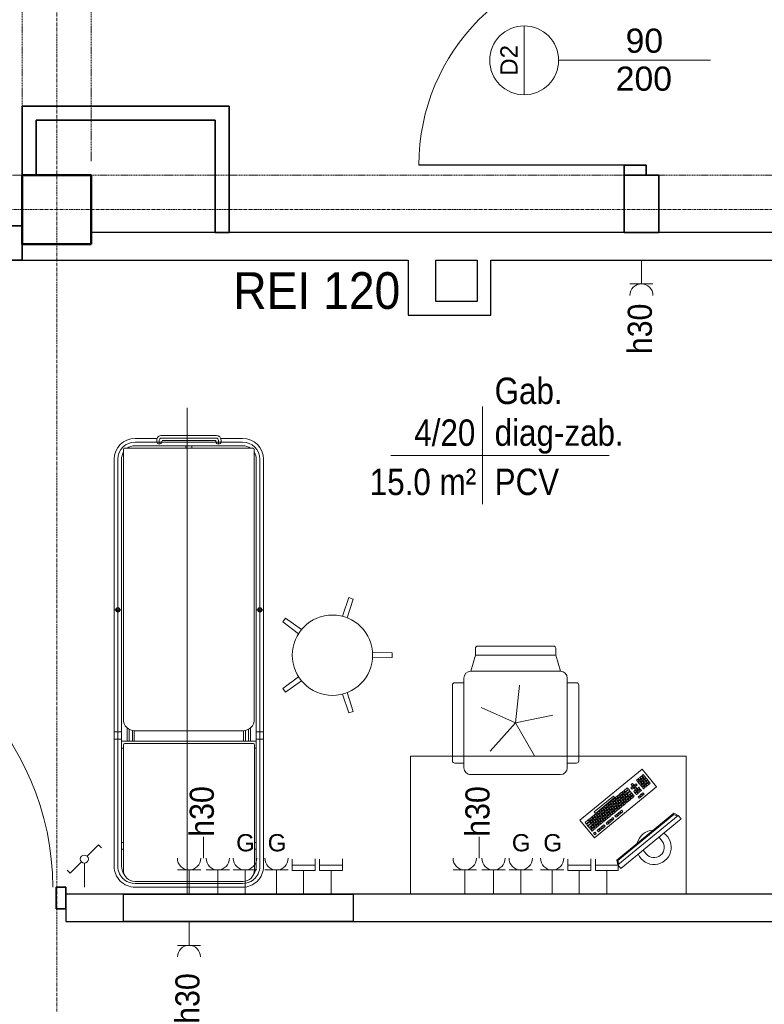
# Model space of a CAD drawing. Header units: millimetres. Extents: x -2286 to 43533, y -13832 to 14981.
# Tile 60 of 77: x 18322 to 21563, y -3334 to 953. Entities that reach past the tile are written whole.
import ezdxf

# ---------------------------------------------------------------- set-up
doc = ezdxf.new("R2010")
doc.units = ezdxf.units.MM
doc.linetypes.add('Oś', pattern=[22.225, 12.7, -3.175, 3.175, -3.175])
doc.linetypes.add('Ukryte', pattern=[7.1438, 4.7625, -2.3813])
for name, color, linetype, lineweight in [('A-ANNO-NOTE', 131, 'Continuous', 18), ('A-AREA-IDEN', 2, 'Continuous', 18), ('A-DETL-GENF', 92, 'Continuous', 18), ('A-DETL-HDLN', 90, 'Ukryte', 18), ('A-DETL-MEDM', 33, 'Continuous', 35), ('A-DOOR', 31, 'Continuous', 25), ('A-DOOR-IDEN', 31, 'Continuous', 18), ('A-WALL', 113, 'Continuous', 25), ('E-ELE-QPM-IDEN', 2, 'Continuous', 18), ('E-ELEC-EQPM', 71, 'Continuous', 18), ('G-ANNO-TEXT', 231, 'Continuous', 18), ('I-FURN', 30, 'Continuous', 18), ('Q-SPCQ', 91, 'Continuous', 18), ('S-COLS', 52, 'Continuous', 25), ('S-GRID', 1, 'Continuous', 18)]:
    doc.layers.add(name, color=color, linetype=linetype, lineweight=lineweight)
doc.styles.add('Arial_1', font='arial.ttf', dxfattribs={"height": 75})
doc.styles.add('Arial_11', font='arial.ttf', dxfattribs={"width": 0.9, "height": 105})
doc.styles.add('Arial_12', font='arial.ttf', dxfattribs={"width": 0.9, "height": 160})
doc.styles.add('Arial_4', font='arial.ttf', dxfattribs={"width": 0.85, "height": 115})
doc.styles.add('Arial_7', font='arial.ttf', dxfattribs={"height": 105})

# ---------------------------------------------------------------- blocks, each defined once
blk = doc.blocks.new('M_Concrete-Square-Column - 300 x 300mm-1161001-4_piętro II PT - projektowany')
at = {"layer": 'S-COLS', "lineweight": 50}
for p, q in [((150, 150), (-150, 150)), ((-150, 150), (-150, -150)), ((150, -150), (150, 150)), ((-150, -150), (150, -150))]:
    blk.add_line(p, q, dxfattribs=at)
blk = doc.blocks.new('DRZWI 1S - Drzwi 90-1660602-4_piętro II PT - projektowany')
at = {"layer": 'A-DETL-GENF'}
for p, q in [((-500, 20), (-457, 20)), ((-500, -75), (-500, 20)), ((-457, 20), (-457, -75)), ((457, 20), (500, 20)), ((457, -75), (457, 20)), ((500, 20), (500, -75)), ((-457, -75), (-500, -75)), ((500, -75), (457, -75))]:
    blk.add_line(p, q, dxfattribs=at)
at = {"layer": 'A-DETL-MEDM'}
for p, q in [((-500, -75), (-500, 20)), ((-500, 20), (-457, 20)), ((-457, 20), (-457, -75)), ((457, 20), (457, -75)), ((500, 20), (457, 20)), ((500, -75), (500, 20)), ((-457, -75), (-500, -75)), ((457, -75), (500, -75))]:
    blk.add_line(p, q, dxfattribs=at)
at = {"layer": 'A-DOOR', "lineweight": 18}
blk.add_line((0, -300), (0, 300), dxfattribs=at)
at = {"layer": 'A-DOOR'}
blk.add_line((457, -75), (457, -968.9), dxfattribs=at)
at = {"layer": 'A-DOOR', "lineweight": 18}
blk.add_arc((457, -68.9), 900, 180.3907, 270, dxfattribs=at)
blk = doc.blocks.new('stół zabiegowy SZ-02 198x65 - stół zabiegowy SZ-02 198x65-826970-4_piętro II PT - projektowany')
at = {"layer": 'Q-SPCQ'}
for p, q in [((749.9, 332.6), (-1022.1, 332.6)), ((749.9, 316.6), (-1022.1, 316.6)), ((-1022.1, 300.6), (749.9, 300.6)), ((-366.8, 330.6), (-366.8, 302.6)), ((164, 332.6), (164, 300.6)), ((195.9, 332.6), (195.9, 300.6)), ((205.9, -285.4), (205.9, 300.6)), ((235.9, 300.6), (235.9, 293.5)), ((645.9, 300.6), (645.9, 293.5)), ((675.9, 293.5), (675.9, 300.6)), ((-1070, -272.4), (-1070, 287.6)), ((110.1, 292.6), (-1065, 292.6)), ((205.9, 275.6), (147.7, 275.6)), ((205.9, 267.6), (153.4, 267.6)), ((215.8, 288.5), (215.8, -272.4)), ((765.9, 293.5), (220.8, 293.5)), ((-1113.1, 241.6), (-1113.1, 146.2)), ((-1097.1, 241.6), (-1097.1, 7.6)), ((-1081.1, 241.6), (-1081.1, -226.4)), ((158.9, 253.6), (205.9, 253.6)), ((160, 245.6), (205.9, 245.6)), ((160.1, -227.4), (160.1, 242.6)), ((815.9, -227.4), (815.9, 243.5)), ((824.9, 241.6), (824.9, -226.4)), ((840.9, 241.6), (840.9, -226.4)), ((-1105.6, 147.6), (-1097.1, 147.6)), ((-1104.6, 136.6), (-1091.1, 136.6)), ((-1125.6, -112.4), (-1125.6, 127.6)), ((-1114.6, 126.6), (-1114.6, -111.4)), ((-1103.6, -108.4), (-1103.6, 123.6)), ((-1101.6, 125.6), (-1097.1, 125.6)), ((-1245.6, 0), (870.9, 0)), ((-1097.1, 7.6), (-1097.1, -226.4)), ((-1081.1, 20.1), (-1070, 20.1)), ((-1081.1, -4.9), (-1070, -4.9)), ((-1104.6, -121.4), (-1091.1, -121.4)), ((-1101.6, -110.4), (-1097.1, -110.4)), ((-1113.1, -226.4), (-1113.1, -130.9)), ((-1105.6, -132.4), (-1097.1, -132.4)), ((205.9, -252.4), (153.4, -252.4)), ((158.9, -238.4), (205.9, -238.4)), ((160, -230.4), (205.9, -230.4)), ((-1065, -277.4), (110.1, -277.4)), ((-1022.1, -285.4), (749.9, -285.4)), ((-366.8, -315.4), (-366.8, -287.4)), ((205.9, -260.4), (147.7, -260.4)), ((164, -317.4), (164, -285.4)), ((195.9, -317.4), (195.9, -285.4)), ((220.8, -277.4), (765.9, -277.4)), ((235.9, -285.4), (235.9, -278.2)), ((645.9, -285.4), (645.9, -278.2)), ((675.9, -278.2), (675.9, -285.4)), ((749.9, -301.4), (-1022.1, -301.4)), ((749.9, -317.4), (-1022.1, -317.4))]:
    blk.add_line(p, q, dxfattribs=at)
for centre, radius in [((-366.8, 316.6), 9.99), ((-366.8, 316.6), 7.27), ((-366.8, -301.4), 9.99), ((-366.8, -301.4), 7.27)]:
    blk.add_circle(centre, radius, dxfattribs=at)
for centre, radius, start, end in [((-1022.1, 241.6), 91, 90, 180), ((-1022.1, 241.6), 75, 90, 180), ((-1022.1, 241.6), 59, 90, 120.1847), ((749.9, 241.6), 91, 360, 90), ((749.9, 241.6), 75, 38.9891, 90), ((749.9, 241.6), 59, 55.7775, 90), ((-1022.1, 241.6), 59, 144.3302, 180), ((-1065, 287.6), 5, 90, 180), ((110.1, 242.6), 50, 360, 90), ((220.8, 288.5), 5, 90, 180), ((765.9, 243.5), 50, 360, 90), ((749.9, 241.6), 75, 0, 38.7517), ((-1105.6, 127.6), 20, 90, 180), ((-1104.6, 126.6), 10, 90, 180), ((-1099.5, 136.6), 11.3, 282.5834, 77.4166), ((-1101.6, 123.6), 2, 90, 180), ((-1105.6, -112.4), 20, 174.2608, 270), ((-1104.6, -111.4), 10, 180, 270), ((-1099.5, -121.4), 11.3, 282.5834, 77.4166), ((-1022.1, -226.4), 91, 180, 270), ((-1022.1, -226.4), 75, 180, 270), ((-1022.1, -226.4), 59, 180, 215.6698), ((110.1, -227.4), 50, 270, 0), ((749.9, -226.4), 91, 270, 0), ((765.9, -227.4), 50, 270, 360), ((749.9, -226.4), 75, 321.2483, 0), ((-1065, -272.4), 5, 180, 270), ((-1022.1, -226.4), 59, 239.8153, 270), ((220.8, -272.4), 5, 180, 270), ((749.9, -226.4), 75, 270, 321.0109), ((749.9, -226.4), 59, 270, 304.2225)]:
    blk.add_arc(centre, radius, start, end, dxfattribs=at)
blk = doc.blocks.new('stołek obrotowy WG-03 śr_32cm - stołek obrotowy WG-03 śr_32cm-850736-4_piętro II PT - projektowany')
at = {"layer": 'Q-SPCQ'}
for p, q in [((-10, 260.5), (-11.1, 174.6)), ((10, 260.5), (-10, 260.5)), ((11.1, 174.6), (10, 260.5)), ((-244.6, 90), (-250.8, 71)), ((-162.7, 64.5), (-244.6, 90)), ((244.6, 90), (162.7, 64.5)), ((250.8, 71), (244.6, 90)), ((-250.8, 71), (-169.5, 43.4)), ((169.5, 43.4), (250.8, 71)), ((-111.6, -134.8), (-161.2, -204.8)), ((-145, -216.6), (-93.7, -147.8)), ((93.7, -147.8), (145, -216.6)), ((161.2, -204.8), (111.6, -134.8)), ((-161.2, -204.8), (-145, -216.6)), ((145, -216.6), (161.2, -204.8))]:
    blk.add_line(p, q, dxfattribs=at)
blk.add_circle((0, 0), 175, dxfattribs=at)
blk = doc.blocks.new('biurko lekarskie 60x120 - biurko lekarskie 60x120-V3-4_piętro II PT - projektowany')
at = {"layer": 'I-FURN'}
for p, q in [((-762.3, 300), (437.7, 300)), ((-762.3, -300), (-762.3, 300)), ((437.7, 300), (437.7, -300)), ((-25.2, 21.5), (245.2, 243.8)), ((250.6, 219.9), (244.5, 214.8)), ((244.5, 214.8), (249.5, 208.6)), ((245.2, 243.8), (308.7, 166.6)), ((255.7, 213.7), (250.6, 219.9)), ((204.3, 181.7), (198.1, 176.7)), ((198.1, 176.7), (203.2, 170.5)), ((203.2, 170.5), (209.4, 175.6)), ((209.4, 175.6), (204.3, 181.7)), ((210.6, 174), (204.5, 168.9)), ((215.7, 167.8), (210.6, 174)), ((218.4, 180.4), (212.2, 175.3)), ((212.2, 175.3), (217.3, 169.1)), ((217.3, 169.1), (223.4, 174.2)), ((223.4, 174.2), (218.4, 180.4)), ((227.5, 200.8), (221.3, 195.7)), ((221.3, 195.7), (226.4, 189.5)), ((226.4, 189.5), (232.5, 194.6)), ((232.5, 194.6), (227.5, 200.8)), ((233.8, 193.1), (227.6, 188)), ((227.6, 188), (232.7, 181.8)), ((235.2, 207.1), (229, 202.1)), ((229, 202.1), (234.1, 195.9)), ((232.7, 181.8), (238.9, 186.9)), ((238.9, 186.9), (233.8, 193.1)), ((240.2, 185.3), (234, 180.3)), ((234, 180.3), (239.1, 174.1)), ((234.1, 195.9), (240.3, 201)), ((240.3, 201), (235.2, 207.1)), ((241.5, 199.4), (235.4, 194.3)), ((235.4, 194.3), (240.4, 188.2)), ((242.9, 213.5), (236.7, 208.4)), ((236.7, 208.4), (241.8, 202.2)), ((239.1, 174.1), (245.2, 179.2)), ((245.2, 179.2), (240.2, 185.3)), ((246.5, 177.6), (240.3, 172.5)), ((240.3, 172.5), (245.4, 166.4)), ((240.4, 188.2), (246.6, 193.2)), ((246.6, 193.2), (241.5, 199.4)), ((247.9, 191.7), (241.7, 186.6)), ((241.7, 186.6), (246.8, 180.4)), ((241.8, 202.2), (248, 207.3)), ((248, 207.3), (242.9, 213.5)), ((249.3, 205.8), (243.1, 200.7)), ((243.1, 200.7), (248.2, 194.5)), ((251.6, 171.4), (246.5, 177.6)), ((246.8, 180.4), (253, 185.5)), ((253, 185.5), (247.9, 191.7)), ((254.2, 184), (248.1, 178.9)), ((248.1, 178.9), (253.1, 172.7)), ((248.2, 194.5), (254.3, 199.6)), ((254.3, 199.6), (249.3, 205.8)), ((255.6, 198.1), (249.4, 193)), ((249.4, 193), (254.5, 186.8)), ((249.5, 208.6), (255.7, 213.7)), ((257, 212.1), (250.8, 207)), ((250.8, 207), (255.9, 200.9)), ((253.1, 172.7), (259.3, 177.8)), ((259.3, 177.8), (254.2, 184)), ((260.6, 176.3), (254.4, 171.2)), ((254.5, 186.8), (260.7, 191.9)), ((260.7, 191.9), (255.6, 198.1)), ((262, 190.3), (255.8, 185.2)), ((255.8, 185.2), (260.9, 179.1)), ((255.9, 200.9), (262.1, 205.9)), ((262.1, 205.9), (257, 212.1)), ((263.3, 204.4), (257.2, 199.3)), ((257.2, 199.3), (262.2, 193.1)), ((265.7, 170.1), (260.6, 176.3)), ((260.9, 179.1), (267, 184.1)), ((267, 184.1), (262, 190.3)), ((268.3, 182.6), (262.1, 177.5)), ((262.1, 177.5), (267.2, 171.3)), ((262.2, 193.1), (268.4, 198.2)), ((268.4, 198.2), (263.3, 204.4)), ((269.7, 196.7), (263.5, 191.6)), ((263.5, 191.6), (268.6, 185.4)), ((267.2, 171.3), (273.4, 176.4)), ((273.4, 176.4), (268.3, 182.6)), ((268.6, 185.4), (274.8, 190.5)), ((274.8, 190.5), (269.7, 196.7)), ((276, 189), (269.9, 183.9)), ((269.9, 183.9), (274.9, 177.7)), ((274.9, 177.7), (281.1, 182.8)), ((281.1, 182.8), (276, 189)), ((308.7, 166.6), (38.3, -55.7)), ((142.5, 130.9), (136.3, 125.8)), ((147.6, 124.8), (142.5, 130.9)), ((150.2, 137.3), (144, 132.2)), ((144, 132.2), (149.1, 126)), ((149.1, 126), (155.3, 131.1)), ((155.3, 131.1), (150.2, 137.3)), ((156.6, 129.6), (150.4, 124.5)), ((157.9, 143.6), (151.8, 138.6)), ((151.8, 138.6), (156.8, 132.4)), ((161.7, 123.4), (156.6, 129.6)), ((156.8, 132.4), (163, 137.5)), ((163, 137.5), (157.9, 143.6)), ((164.3, 135.9), (158.1, 130.8)), ((158.1, 130.8), (163.2, 124.6)), ((165.7, 150), (159.5, 144.9)), ((159.5, 144.9), (164.6, 138.7)), ((163.2, 124.6), (169.4, 129.7)), ((169.4, 129.7), (164.3, 135.9)), ((164.6, 138.7), (170.8, 143.8)), ((170.8, 143.8), (165.7, 150)), ((172, 142.3), (165.8, 137.2)), ((165.8, 137.2), (170.9, 131)), ((181.1, 162.7), (167.2, 151.3)), ((167.2, 151.3), (172.3, 145.1)), ((170.9, 131), (177.1, 136.1)), ((177.1, 136.1), (172, 142.3)), ((178.4, 134.5), (172.2, 129.5)), ((172.2, 129.5), (177.3, 123.3)), ((172.3, 145.1), (186.2, 156.5)), ((187.5, 155), (173.6, 143.5)), ((173.6, 143.5), (178.6, 137.4)), ((183.5, 128.4), (178.4, 134.5)), ((178.6, 137.4), (192.6, 148.8)), ((193.8, 147.2), (179.9, 135.8)), ((179.9, 135.8), (185, 129.6)), ((186.2, 156.5), (181.1, 162.7)), ((185, 129.6), (198.9, 141.1)), ((192.4, 133.2), (186.3, 128.1)), ((192.6, 148.8), (187.5, 155)), ((197.5, 127), (192.4, 133.2)), ((198.9, 141.1), (193.8, 147.2)), ((200.2, 139.5), (194, 134.4)), ((194, 134.4), (199.1, 128.3)), ((202.9, 167.7), (196.7, 162.6)), ((196.7, 162.6), (201.8, 156.4)), ((199.1, 128.3), (205.3, 133.3)), ((205.3, 133.3), (200.2, 139.5)), ((206.5, 131.8), (200.3, 126.7)), ((201.8, 156.4), (208, 161.5)), ((208, 161.5), (202.9, 167.7)), ((204.5, 168.9), (209.5, 162.8)), ((211.6, 125.6), (206.5, 131.8)), ((215.6, 152.2), (209.4, 147.1)), ((209.4, 147.1), (214.5, 141)), ((209.5, 162.8), (215.7, 167.8)), ((217, 166.3), (210.8, 161.2)), ((210.8, 161.2), (215.9, 155)), ((214.5, 141), (220.7, 146)), ((220.7, 146), (215.6, 152.2)), ((222, 144.5), (215.8, 139.4)), ((215.8, 139.4), (220.9, 133.2)), ((215.9, 155), (222.1, 160.1)), ((222.1, 160.1), (217, 166.3)), ((223.3, 158.6), (217.2, 153.5)), ((217.2, 153.5), (222.2, 147.3)), ((220.9, 133.2), (227.1, 138.3)), ((227.1, 138.3), (222, 144.5)), ((222.2, 147.3), (228.4, 152.4)), ((228.4, 152.4), (223.3, 158.6)), ((229.7, 150.8), (223.5, 145.8)), ((223.5, 145.8), (228.6, 139.6)), ((231.1, 164.9), (224.9, 159.8)), ((224.9, 159.8), (230, 153.7)), ((228.6, 139.6), (234.8, 144.7)), ((234.8, 144.7), (229.7, 150.8)), ((230, 153.7), (236.1, 158.7)), ((236.1, 158.7), (231.1, 164.9)), ((237.4, 157.2), (231.2, 152.1)), ((231.2, 152.1), (236.3, 145.9)), ((241.6, 134.8), (235.4, 129.7)), ((235.4, 129.7), (240.5, 123.5)), ((236.3, 145.9), (242.5, 151)), ((242.5, 151), (237.4, 157.2)), ((246.7, 128.6), (241.6, 134.8)), ((249.3, 141.1), (243.2, 136)), ((243.2, 136), (248.3, 129.9)), ((245.4, 166.4), (251.6, 171.4)), ((252.9, 169.9), (246.7, 164.8)), ((246.7, 164.8), (251.8, 158.6)), ((248.3, 129.9), (254.4, 134.9)), ((254.4, 134.9), (249.3, 141.1)), ((251.8, 158.6), (257.9, 163.7)), ((257.9, 163.7), (252.9, 169.9)), ((254.4, 171.2), (259.5, 165)), ((259.5, 165), (265.7, 170.1)), ((37.3, 57.4), (120.7, 126)), ((125.8, 119.8), (42.4, 51.2)), ((88.4, 86.5), (82.3, 81.4)), ((93.5, 80.3), (88.4, 86.5)), ((96.2, 92.8), (90, 87.7)), ((90, 87.7), (95.1, 81.6)), ((95.1, 81.6), (101.2, 86.6)), ((101.2, 86.6), (96.2, 92.8)), ((103.9, 99.2), (97.7, 94.1)), ((97.7, 94.1), (102.8, 87.9)), ((102.8, 87.9), (109, 93)), ((109, 93), (103.9, 99.2)), ((110.2, 91.5), (104.1, 86.4)), ((104.1, 86.4), (109.1, 80.2)), ((111.6, 105.5), (105.4, 100.4)), ((105.4, 100.4), (110.5, 94.3)), ((115.3, 85.3), (110.2, 91.5)), ((110.5, 94.3), (116.7, 99.3)), ((116.7, 99.3), (111.6, 105.5)), ((118, 97.8), (111.8, 92.7)), ((111.8, 92.7), (116.9, 86.5)), ((119.3, 111.9), (113.1, 106.8)), ((113.1, 106.8), (118.2, 100.6)), ((116.9, 86.5), (123, 91.6)), ((123, 91.6), (118, 97.8)), ((124.3, 90.1), (118.1, 85)), ((118.2, 100.6), (124.4, 105.7)), ((124.4, 105.7), (119.3, 111.9)), ((125.7, 104.2), (119.5, 99.1)), ((119.5, 99.1), (124.6, 92.9)), ((120.7, 126), (125.8, 119.8)), ((127.1, 118.2), (120.9, 113.1)), ((120.9, 113.1), (126, 107)), ((129.4, 83.9), (124.3, 90.1)), ((124.6, 92.9), (130.8, 98)), ((130.8, 98), (125.7, 104.2)), ((132, 96.4), (125.8, 91.3)), ((125.8, 91.3), (130.9, 85.2)), ((126, 107), (132.1, 112)), ((132.1, 112), (127.1, 118.2)), ((133.4, 110.5), (127.2, 105.4)), ((127.2, 105.4), (132.3, 99.2)), ((134.8, 124.6), (128.6, 119.5)), ((128.6, 119.5), (133.7, 113.3)), ((130.9, 85.2), (137.1, 90.2)), ((137.1, 90.2), (132, 96.4)), ((138.4, 88.7), (132.2, 83.6)), ((132.3, 99.2), (138.5, 104.3)), ((138.5, 104.3), (133.4, 110.5)), ((139.8, 102.8), (133.6, 97.7)), ((133.6, 97.7), (138.7, 91.5)), ((133.7, 113.3), (139.9, 118.4)), ((139.9, 118.4), (134.8, 124.6)), ((141.1, 116.9), (134.9, 111.8)), ((134.9, 111.8), (140, 105.6)), ((136.3, 125.8), (141.4, 119.7)), ((143.5, 82.5), (138.4, 88.7)), ((138.7, 91.5), (144.8, 96.6)), ((144.8, 96.6), (139.8, 102.8)), ((146.1, 95.1), (139.9, 90)), ((139.9, 90), (145, 83.8)), ((140, 105.6), (146.2, 110.7)), ((146.2, 110.7), (141.1, 116.9)), ((147.5, 109.1), (141.3, 104.1)), ((141.3, 104.1), (146.4, 97.9)), ((141.4, 119.7), (147.6, 124.8)), ((148.8, 123.2), (142.7, 118.1)), ((142.7, 118.1), (147.8, 111.9)), ((145, 83.8), (151.2, 88.9)), ((151.2, 88.9), (146.1, 95.1)), ((152.5, 87.3), (146.3, 82.3)), ((146.4, 97.9), (152.6, 103)), ((152.6, 103), (147.5, 109.1)), ((153.8, 101.4), (147.6, 96.3)), ((147.6, 96.3), (152.7, 90.1)), ((147.8, 111.9), (153.9, 117)), ((153.9, 117), (148.8, 123.2)), ((155.2, 115.5), (149, 110.4)), ((149, 110.4), (154.1, 104.2)), ((150.4, 124.5), (155.5, 118.3)), ((157.5, 81.2), (152.5, 87.3)), ((152.7, 90.1), (158.9, 95.2)), ((158.9, 95.2), (153.8, 101.4)), ((160.2, 93.7), (154, 88.6)), ((154, 88.6), (159.1, 82.4)), ((154.1, 104.2), (160.3, 109.3)), ((160.3, 109.3), (155.2, 115.5)), ((161.6, 107.8), (155.4, 102.7)), ((155.4, 102.7), (160.5, 96.5)), ((155.5, 118.3), (161.7, 123.4)), ((162.9, 121.8), (156.7, 116.8)), ((156.7, 116.8), (161.8, 110.6)), ((159.1, 82.4), (165.3, 87.5)), ((165.3, 87.5), (160.2, 93.7)), ((160.5, 96.5), (166.6, 101.6)), ((166.6, 101.6), (161.6, 107.8)), ((167.9, 100), (161.7, 95)), ((161.7, 95), (166.8, 88.8)), ((161.8, 110.6), (168, 115.7)), ((168, 115.7), (162.9, 121.8)), ((169.3, 114.1), (163.1, 109)), ((163.1, 109), (168.2, 102.9)), ((170.6, 128.2), (164.5, 123.1)), ((164.5, 123.1), (169.6, 116.9)), ((166.8, 88.8), (173, 93.9)), ((173, 93.9), (167.9, 100)), ((168.2, 102.9), (174.4, 107.9)), ((174.4, 107.9), (169.3, 114.1)), ((175.6, 106.4), (169.4, 101.3)), ((169.4, 101.3), (174.5, 95.1)), ((169.6, 116.9), (175.7, 122)), ((175.7, 122), (170.6, 128.2)), ((177, 120.5), (170.8, 115.4)), ((170.8, 115.4), (175.9, 109.2)), ((174.5, 95.1), (180.7, 100.2)), ((180.7, 100.2), (175.6, 106.4)), ((175.9, 109.2), (182.1, 114.3)), ((182.1, 114.3), (177, 120.5)), ((183.4, 112.7), (177.2, 107.7)), ((177.2, 107.7), (182.3, 101.5)), ((177.3, 123.3), (183.5, 128.4)), ((184.7, 126.8), (178.5, 121.7)), ((178.5, 121.7), (183.6, 115.6)), ((182.3, 101.5), (188.4, 106.6)), ((188.4, 106.6), (183.4, 112.7)), ((183.6, 115.6), (189.8, 120.6)), ((189.8, 120.6), (184.7, 126.8)), ((191.1, 119.1), (184.9, 114)), ((184.9, 114), (190, 107.8)), ((186.3, 128.1), (191.4, 121.9)), ((190, 107.8), (196.2, 112.9)), ((196.2, 112.9), (191.1, 119.1)), ((191.4, 121.9), (197.5, 127)), ((198.8, 125.4), (192.6, 120.4)), ((192.6, 120.4), (197.7, 114.2)), ((197.7, 114.2), (203.9, 119.3)), ((203.9, 119.3), (198.8, 125.4)), ((200.3, 126.7), (205.4, 120.5)), ((205.4, 120.5), (211.6, 125.6)), ((233.9, 128.4), (227.7, 123.3)), ((227.7, 123.3), (232.8, 117.2)), ((232.8, 117.2), (239, 122.2)), ((239, 122.2), (233.9, 128.4)), ((240.5, 123.5), (246.7, 128.6)), ((42.1, 48.4), (35.9, 43.3)), ((35.9, 43.3), (41, 37.1)), ((42.4, 51.2), (37.3, 57.4)), ((47.2, 42.2), (42.1, 48.4)), ((49.8, 54.7), (43.6, 49.6)), ((43.6, 49.6), (48.7, 43.5)), ((48.7, 43.5), (54.9, 48.5)), ((54.9, 48.5), (49.8, 54.7)), ((56.2, 47), (50, 41.9)), ((57.5, 61.1), (51.4, 56)), ((51.4, 56), (56.4, 49.8)), ((61.2, 40.8), (56.2, 47)), ((56.4, 49.8), (62.6, 54.9)), ((62.6, 54.9), (57.5, 61.1)), ((63.9, 53.3), (57.7, 48.3)), ((57.7, 48.3), (62.8, 42.1)), ((59.1, 62.3), (65.3, 67.4)), ((64.2, 56.2), (59.1, 62.3)), ((62.8, 42.1), (69, 47.2)), ((69, 47.2), (63.9, 53.3)), ((70.2, 45.6), (64.1, 40.5)), ((70.3, 61.2), (64.2, 56.2)), ((65.3, 67.4), (70.3, 61.2)), ((65.4, 54.6), (71.6, 59.7)), ((70.5, 48.4), (65.4, 54.6)), ((73, 73.8), (66.8, 68.7)), ((66.8, 68.7), (71.9, 62.5)), ((75.3, 39.4), (70.2, 45.6)), ((76.7, 53.5), (70.5, 48.4)), ((71.6, 59.7), (76.7, 53.5)), ((71.8, 46.9), (78, 52)), ((76.9, 40.7), (71.8, 46.9)), ((71.9, 62.5), (78.1, 67.6)), ((78.1, 67.6), (73, 73.8)), ((79.3, 66), (73.2, 61)), ((73.2, 61), (78.2, 54.8)), ((80.7, 80.1), (74.5, 75)), ((74.5, 75), (79.6, 68.9)), ((83, 45.8), (76.9, 40.7)), ((78, 52), (83, 45.8)), ((78.1, 39.2), (84.3, 44.2)), ((78.2, 54.8), (84.4, 59.9)), ((84.4, 59.9), (79.3, 66)), ((85.7, 58.3), (79.5, 53.2)), ((79.5, 53.2), (84.6, 47.1)), ((79.6, 68.9), (85.8, 73.9)), ((92.1, 66.2), (80.7, 80.1)), ((87.1, 72.4), (80.9, 67.3)), ((80.9, 67.3), (86, 61.1)), ((82.3, 81.4), (87.3, 75.2)), ((84.3, 44.2), (89.4, 38.1)), ((84.6, 47.1), (90.8, 52.1)), ((90.8, 52.1), (85.7, 58.3)), ((92, 50.6), (85.9, 45.5)), ((85.9, 45.5), (90.9, 39.3)), ((86, 61.1), (92.1, 66.2)), ((93.4, 64.7), (87.2, 59.6)), ((87.2, 59.6), (92.3, 53.4)), ((87.3, 75.2), (93.5, 80.3)), ((94.8, 78.7), (88.6, 73.7)), ((88.6, 73.7), (93.7, 67.5)), ((90.9, 39.3), (97.1, 44.4)), ((97.1, 44.4), (92, 50.6)), ((98.4, 42.9), (92.2, 37.8)), ((92.3, 53.4), (98.5, 58.5)), ((98.5, 58.5), (93.4, 64.7)), ((99.8, 56.9), (93.6, 51.9)), ((93.6, 51.9), (98.7, 45.7)), ((93.7, 67.5), (99.9, 72.6)), ((99.9, 72.6), (94.8, 78.7)), ((101.1, 71), (95, 65.9)), ((95, 65.9), (100, 59.8)), ((102.5, 85.1), (96.3, 80)), ((96.3, 80), (101.4, 73.8)), ((103.5, 36.7), (98.4, 42.9)), ((98.7, 45.7), (104.8, 50.8)), ((104.8, 50.8), (99.8, 56.9)), ((106.1, 49.2), (99.9, 44.1)), ((99.9, 44.1), (105, 38)), ((100, 59.8), (106.2, 64.8)), ((106.2, 64.8), (101.1, 71)), ((107.5, 63.3), (101.3, 58.2)), ((101.3, 58.2), (106.4, 52)), ((101.4, 73.8), (107.6, 78.9)), ((107.6, 78.9), (102.5, 85.1)), ((108.9, 77.4), (102.7, 72.3)), ((102.7, 72.3), (107.8, 66.1)), ((105, 38), (111.2, 43)), ((111.2, 43), (106.1, 49.2)), ((106.4, 52), (112.6, 57.1)), ((112.6, 57.1), (107.5, 63.3)), ((113.8, 55.6), (107.7, 50.5)), ((107.7, 50.5), (112.7, 44.3)), ((107.8, 66.1), (113.9, 71.2)), ((113.9, 71.2), (108.9, 77.4)), ((115.2, 69.7), (109, 64.6)), ((109, 64.6), (114.1, 58.4)), ((109.1, 80.2), (115.3, 85.3)), ((116.6, 83.7), (110.4, 78.6)), ((110.4, 78.6), (115.5, 72.5)), ((112.7, 44.3), (118.9, 49.4)), ((118.9, 49.4), (113.8, 55.6)), ((114.1, 58.4), (120.3, 63.5)), ((120.3, 63.5), (115.2, 69.7)), ((121.6, 61.9), (115.4, 56.8)), ((115.4, 56.8), (120.5, 50.7)), ((115.5, 72.5), (121.7, 77.5)), ((121.7, 77.5), (116.6, 83.7)), ((122.9, 76), (116.8, 70.9)), ((116.8, 70.9), (121.8, 64.7)), ((118.1, 85), (123.2, 78.8)), ((120.5, 50.7), (126.6, 55.7)), ((126.6, 55.7), (121.6, 61.9)), ((121.8, 64.7), (128, 69.8)), ((128, 69.8), (122.9, 76)), ((129.3, 68.3), (123.1, 63.2)), ((123.1, 63.2), (128.2, 57)), ((123.2, 78.8), (129.4, 83.9)), ((130.7, 82.4), (124.5, 77.3)), ((124.5, 77.3), (129.6, 71.1)), ((133.5, 45.8), (127.3, 40.8)), ((128.2, 57), (134.4, 62.1)), ((134.4, 62.1), (129.3, 68.3)), ((129.6, 71.1), (135.7, 76.2)), ((135.7, 76.2), (130.7, 82.4)), ((137, 74.6), (130.8, 69.5)), ((130.8, 69.5), (135.9, 63.4)), ((132.2, 83.6), (137.3, 77.4)), ((138.6, 39.7), (133.5, 45.8)), ((141.2, 52.2), (135, 47.1)), ((135, 47.1), (140.1, 40.9)), ((135.4, -151.8), (383, 51.8)), ((135.9, 63.4), (142.1, 68.5)), ((142.1, 68.5), (137, 74.6)), ((137.3, 77.4), (143.5, 82.5)), ((144.7, 81), (138.6, 75.9)), ((138.6, 75.9), (143.6, 69.7)), ((139.9, -153.3), (383.6, 47.1)), ((140.1, 40.9), (146.3, 46)), ((146.3, 46), (141.2, 52.2)), ((148.9, 58.5), (142.8, 53.5)), ((142.8, 53.5), (147.8, 47.3)), ((143.6, 69.7), (149.8, 74.8)), ((149.8, 74.8), (144.7, 81)), ((146.3, 82.3), (151.4, 76.1)), ((147.8, 47.3), (154, 52.4)), ((154, 52.4), (148.9, 58.5)), ((156.7, 64.9), (150.5, 59.8)), ((150.5, 59.8), (155.6, 53.6)), ((151.4, 76.1), (157.5, 81.2)), ((155.6, 53.6), (161.7, 58.7)), ((161.7, 58.7), (156.7, 64.9)), ((383, 51.8), (403.2, 42.5)), ((383.6, 47.1), (399.9, 39.8)), ((38.3, -55.7), (-25.2, 21.5)), ((11.2, 23), (-2.7, 11.5)), ((-2.7, 11.5), (2.4, 5.3)), ((2.4, 5.3), (16.3, 16.8)), ((17.5, 15.2), (3.6, 3.8)), ((3.6, 3.8), (8.7, -2.4)), ((8.7, -2.4), (22.6, 9.1)), ((23.9, 7.5), (10, -3.9)), ((16.3, 16.8), (11.2, 23)), ((18.9, 29.3), (12.7, 24.2)), ((12.7, 24.2), (17.8, 18)), ((15.1, -10.1), (29, 1.3)), ((22.6, 9.1), (17.5, 15.2)), ((17.8, 18), (24, 23.1)), ((24, 23.1), (18.9, 29.3)), ((25.3, 21.6), (19.1, 16.5)), ((19.1, 16.5), (24.2, 10.3)), ((26.6, 35.7), (20.5, 30.6)), ((20.5, 30.6), (25.5, 24.4)), ((29, 1.3), (23.9, 7.5)), ((24.2, 10.3), (30.3, 15.4)), ((30.3, 15.4), (25.3, 21.6)), ((31.6, 13.9), (25.4, 8.8)), ((25.4, 8.8), (30.5, 2.6)), ((25.5, 24.4), (31.7, 29.5)), ((31.7, 29.5), (26.6, 35.7)), ((33, 27.9), (26.8, 22.9)), ((26.8, 22.9), (31.9, 16.7)), ((34.4, 42), (28.2, 36.9)), ((28.2, 36.9), (33.3, 30.8)), ((30.5, 2.6), (36.7, 7.7)), ((36.7, 7.7), (31.6, 13.9)), ((38, 6.1), (31.8, 1.1)), ((31.8, 1.1), (36.9, -5.1)), ((31.9, 16.7), (38.1, 21.8)), ((38.1, 21.8), (33, 27.9)), ((39.3, 20.2), (33.2, 15.1)), ((33.2, 15.1), (38.2, 9)), ((33.3, 30.8), (39.4, 35.8)), ((39.4, 35.8), (34.4, 42)), ((40.7, 34.3), (34.5, 29.2)), ((34.5, 29.2), (39.6, 23)), ((43.1, 0), (38, 6.1)), ((38.2, 9), (44.4, 14)), ((44.4, 14), (39.3, 20.2)), ((45.7, 12.5), (39.5, 7.4)), ((39.5, 7.4), (44.6, 1.2)), ((39.6, 23), (45.8, 28.1)), ((45.8, 28.1), (40.7, 34.3)), ((47.1, 26.6), (40.9, 21.5)), ((40.9, 21.5), (46, 15.3)), ((41, 37.1), (47.2, 42.2)), ((48.4, 40.6), (42.3, 35.6)), ((42.3, 35.6), (47.3, 29.4)), ((44.6, 1.2), (50.8, 6.3)), ((50.8, 6.3), (45.7, 12.5)), ((52, 4.8), (45.9, -0.3)), ((46, 15.3), (52.1, 20.4)), ((52.1, 20.4), (47.1, 26.6)), ((53.4, 18.8), (47.2, 13.8)), ((47.2, 13.8), (52.3, 7.6)), ((47.3, 29.4), (53.5, 34.5)), ((53.5, 34.5), (48.4, 40.6)), ((54.8, 32.9), (48.6, 27.8)), ((48.6, 27.8), (53.7, 21.7)), ((50, 41.9), (55.1, 35.7)), ((57.1, -1.4), (52, 4.8)), ((52.3, 7.6), (58.5, 12.7)), ((58.5, 12.7), (53.4, 18.8)), ((59.8, 11.1), (53.6, 6)), ((53.6, 6), (58.7, -0.1)), ((53.7, 21.7), (59.9, 26.7)), ((59.9, 26.7), (54.8, 32.9)), ((61.1, 25.2), (55, 20.1)), ((55, 20.1), (60, 13.9)), ((55.1, 35.7), (61.2, 40.8)), ((62.5, 39.3), (56.3, 34.2)), ((56.3, 34.2), (61.4, 28)), ((58.7, -0.1), (64.8, 4.9)), ((64.8, 4.9), (59.8, 11.1)), ((60, 13.9), (66.2, 19)), ((66.2, 19), (61.1, 25.2)), ((67.5, 17.5), (61.3, 12.4)), ((61.3, 12.4), (66.4, 6.2)), ((61.4, 28), (67.6, 33.1)), ((67.6, 33.1), (62.5, 39.3)), ((68.9, 31.5), (62.7, 26.5)), ((62.7, 26.5), (67.8, 20.3)), ((64.1, 40.5), (69.1, 34.4)), ((66.4, 6.2), (72.6, 11.3)), ((72.6, 11.3), (67.5, 17.5)), ((67.8, 20.3), (73.9, 25.4)), ((73.9, 25.4), (68.9, 31.5)), ((75.2, 23.8), (69, 18.7)), ((69, 18.7), (74.1, 12.6)), ((69.1, 34.4), (75.3, 39.4)), ((76.6, 37.9), (70.4, 32.8)), ((70.4, 32.8), (75.5, 26.6)), ((79.4, 1.4), (73.2, -3.7)), ((74.1, 12.6), (80.3, 17.6)), ((80.3, 17.6), (75.2, 23.8)), ((75.5, 26.6), (81.7, 31.7)), ((81.7, 31.7), (76.6, 37.9)), ((82.9, 30.2), (76.8, 25.1)), ((76.8, 25.1), (81.8, 18.9)), ((83.2, 33), (78.1, 39.2)), ((84.5, -4.8), (79.4, 1.4)), ((81.8, 18.9), (88, 24)), ((88, 24), (82.9, 30.2)), ((89.4, 38.1), (83.2, 33)), ((84.5, 31.4), (90.7, 36.5)), ((89.6, 25.3), (84.5, 31.4)), ((94.9, 14.1), (88.7, 9)), ((88.7, 9), (93.8, 2.8)), ((95.7, 30.3), (89.6, 25.3)), ((90.7, 36.5), (95.7, 30.3)), ((92.2, 37.8), (97.3, 31.6)), ((93.8, 2.8), (100, 7.9)), ((100, 7.9), (94.9, 14.1)), ((96.4, 15.4), (102.6, 20.4)), ((101.5, 9.2), (96.4, 15.4)), ((97.3, 31.6), (103.5, 36.7)), ((107.7, 14.3), (101.5, 9.2)), ((102.6, 20.4), (107.7, 14.3)), ((110.3, 26.8), (104.1, 21.7)), ((104.1, 21.7), (109.2, 15.5)), ((109.2, 15.5), (115.4, 20.6)), ((115.4, 20.6), (110.3, 26.8)), ((118, 33.1), (111.9, 28.1)), ((111.9, 28.1), (116.9, 21.9)), ((116.9, 21.9), (123.1, 27)), ((123.1, 27), (118, 33.1)), ((127.3, 40.8), (132.4, 34.6)), ((132.4, 34.6), (138.6, 39.7)), ((140.6, -173.4), (403.2, 42.5)), ((415.9, 27.1), (153.3, -188.9)), ((403.2, 42.5), (415.9, 27.1)), ((10, -3.9), (15.1, -10.1)), ((22.5, -6.6), (16.3, -11.6)), ((16.3, -11.6), (21.4, -17.8)), ((21.4, -17.8), (27.6, -12.7)), ((27.6, -12.7), (22.5, -6.6)), ((28.9, -14.3), (22.7, -19.4)), ((22.7, -19.4), (27.8, -25.6)), ((30.2, -0.2), (24.1, -5.3)), ((24.1, -5.3), (29.1, -11.5)), ((27.8, -25.6), (34, -20.5)), ((34, -20.5), (28.9, -14.3)), ((29.1, -11.5), (35.3, -6.4)), ((35.3, -6.4), (30.2, -0.2)), ((36.6, -7.9), (30.4, -13)), ((30.4, -13), (35.5, -19.2)), ((40.8, -30.4), (34.6, -35.5)), ((34.6, -35.5), (39.7, -41.6)), ((35.5, -19.2), (41.7, -14.1)), ((41.7, -14.1), (36.6, -7.9)), ((36.9, -5.1), (43.1, 0)), ((44.3, -1.6), (38.1, -6.7)), ((38.1, -6.7), (43.2, -12.8)), ((39.7, -41.6), (45.9, -36.6)), ((45.9, -36.6), (40.8, -30.4)), ((43.2, -12.8), (49.4, -7.8)), ((49.4, -7.8), (44.3, -1.6)), ((45.9, -0.3), (50.9, -6.5)), ((56.3, -17.7), (50.1, -22.8)), ((50.1, -22.8), (55.2, -28.9)), ((50.9, -6.5), (57.1, -1.4)), ((55.2, -28.9), (61.3, -23.8)), ((61.3, -23.8), (56.3, -17.7)), ((64, -11.3), (57.8, -16.4)), ((57.8, -16.4), (62.9, -22.6)), ((62.9, -22.6), (69.1, -17.5)), ((69.1, -17.5), (64, -11.3)), ((71.7, -5), (65.5, -10)), ((65.5, -10), (70.6, -16.2)), ((70.6, -16.2), (76.8, -11.1)), ((76.8, -11.1), (71.7, -5)), ((73.2, -3.7), (78.3, -9.9)), ((78.3, -9.9), (84.5, -4.8)), ((332.1, -67.8), (319.4, -52.3)), ((262.5, -124.9), (249.8, -109.5)), ((140.6, -173.4), (135.4, -151.8)), ((143.9, -170.7), (139.9, -153.3)), ((153.3, -188.9), (140.6, -173.4))]:
    blk.add_line(p, q, dxfattribs=at)
for radius, start, end in [(75, 92.5607, 166.3005), (75, 203.9646, 54.8966), (45, 219.4306, 39.4306)]:
    blk.add_arc((297.3, -96.3), radius, start, end, dxfattribs=at)
blk = doc.blocks.new('krzesło obrotowe - krzesło obrotowe-1270918-4_piętro II PT - projektowany')
at = {"layer": 'I-FURN'}
for p, q in [((-175, 225), (-175, 265)), ((-165, 275), (165, 275)), ((175, 225), (175, 265)), ((-195, 225), (195, 225)), ((-295, 175), (-325, 175)), ((-225, 195), (-295, 175)), ((-295, -175), (-295, 175)), ((-225, -195), (-225, 195)), ((225, 195), (225, -195)), ((-335, -165), (-335, 165)), ((-34.3, 161.4), (0, 0)), ((0, 0), (142.9, 82.5)), ((0, 0), (-164.1, 17.2)), ((-67.1, -150.7), (0, 0)), ((0, 0), (122.6, -110.4)), ((-325, -175), (-295, -175)), ((-295, -175), (-225, -195)), ((195, -225), (-195, -225)), ((-175, -225), (-175, -265)), ((175, -225), (175, -265)), ((165, -275), (-165, -275))]:
    blk.add_line(p, q, dxfattribs=at)
for centre, radius, start, end in [((-165, 265), 10, 90, 180), ((165, 265), 10, 0, 90), ((-195, 195), 30, 90, 180), ((195, 195), 30, 360, 90), ((-325, 165), 10, 90, 180), ((-325, -165), 10, 180, 270), ((-195, -195), 30, 180, 270), ((195, -195), 30, 270, 0), ((-165, -265), 10, 180, 270), ((165, -265), 10, 270, 0)]:
    blk.add_arc(centre, radius, start, end, dxfattribs=at)
blk = doc.blocks.new('DRZWI 1S - Drzwi 120-1363999-4_piętro II PT - projektowany')
at = {"layer": 'A-DETL-GENF'}
for p, q in [((-650, 20), (-607, 20)), ((-650, -75), (-650, 20)), ((-607, 20), (-607, -75)), ((607, 20), (650, 20)), ((607, -75), (607, 20)), ((650, 20), (650, -75)), ((-607, -75), (-650, -75)), ((650, -75), (607, -75))]:
    blk.add_line(p, q, dxfattribs=at)
at = {"layer": 'A-DETL-MEDM'}
for p, q in [((-650, -75), (-650, 20)), ((-650, 20), (-607, 20)), ((-607, 20), (-607, -75)), ((607, 20), (607, -75)), ((650, 20), (607, 20)), ((650, -75), (650, 20)), ((-607, -75), (-650, -75)), ((607, -75), (650, -75))]:
    blk.add_line(p, q, dxfattribs=at)
at = {"layer": 'A-DOOR', "lineweight": 18}
blk.add_line((0, -300), (0, 300), dxfattribs=at)
at = {"layer": 'A-DOOR'}
blk.add_line((607, -75), (607, -1268.9), dxfattribs=at)
at = {"layer": 'A-DOOR', "lineweight": 18}
blk.add_arc((607, -68.9), 1200, 180.293, 270, dxfattribs=at)
blk = doc.blocks.new('Przełącznik schodowy - Type 1-1452447-4_piętro II PT - projektowany')
at = {"layer": 'E-ELEC-EQPM'}
for p, q in [((137.4, 209.8), (186.8, 259.3)), ((186.8, 259.3), (199.9, 246.2)), ((112.6, 185.1), (63.2, 135.7)), ((125, 180), (125, 75)), ((63.2, 135.7), (50.1, 148.8))]:
    blk.add_line(p, q, dxfattribs=at)
blk.add_circle((125, 197.5), 17.5, dxfattribs=at)
blk = doc.blocks.new('gniazdo  IT wielokrotne - 30-1483127-4_piętro II PT - projektowany')
at = {"layer": 'E-ELEC-EQPM'}
for p, q in [((75, 212.1), (75, 163.3)), ((75, 185.3), (175, 185.3)), ((175, 163.3), (175, 213.8)), ((195, 212.1), (195, 163.3)), ((195, 185.3), (295, 185.3)), ((295, 163.3), (295, 213.8)), ((75, 163.3), (175, 163.3)), ((125, 163.3), (125, 60)), ((195, 163.3), (295, 163.3)), ((245, 163.3), (245, 60))]:
    blk.add_line(p, q, dxfattribs=at)
blk = doc.blocks.new('gniazdo elektryczne wielokrotne_gwarantowane - E1_30-1483180-4_piętro II PT - projektowany')
at = {"layer": 'E-ELEC-EQPM'}
for p, q in [((175.8, 165), (74.2, 165)), ((125, 165), (125, 60)), ((313, 165), (211.3, 165)), ((262.2, 165), (262.2, 60))]:
    blk.add_line(p, q, dxfattribs=at)
for centre in [(125, 215.8), (262.2, 215.8)]:
    blk.add_arc(centre, 50.8, 180, 0, dxfattribs=at)
blk = doc.blocks.new('gniazdo elektryczne wielokrotne - 30-1472285-4_piętro II PT - projektowany')
at = {"layer": 'E-ELEC-EQPM'}
for p, q in [((175.8, 165), (74.2, 165)), ((125, 165), (125, 60)), ((300.8, 165), (199.2, 165)), ((250, 165), (250, 60))]:
    blk.add_line(p, q, dxfattribs=at)
for centre in [(125, 215.8), (250, 215.8)]:
    blk.add_arc(centre, 50.8, 180, 0, dxfattribs=at)
blk = doc.blocks.new('gniazdo elektryczne pojedyncze - 30-1470339-4_piętro II PT - projektowany')
at = {"layer": 'E-ELEC-EQPM'}
for p, q in [((175, 163.3), (75, 163.3)), ((125, 163.3), (125, 60))]:
    blk.add_line(p, q, dxfattribs=at)
blk.add_arc((125, 213.3), 50, 180, 0, dxfattribs=at)
blk = doc.blocks.new('gniazdo elektryczne pojedyncze - 30-1483935-4_piętro II PT - projektowany')
at = {"layer": 'E-ELEC-EQPM'}
for p, q in [((125, -163.3), (125, -60)), ((175, -163.3), (75, -163.3))]:
    blk.add_line(p, q, dxfattribs=at)
blk.add_arc((125, -213.3), 50, 360, 180, dxfattribs=at)
blk = doc.blocks.new('METKA_POMIESZCZENIA1 - Rozbudowana - bez ramki-1409110-4_piętro II PT - projektowany')
at = {"layer": 'A-AREA-IDEN'}
for p, q in [((0, 4.25), (0, 0)), ((-8, 0), (11, 0)), ((0, 0), (0, -4.25))]:
    blk.add_line(p, q, dxfattribs=at)
blk = doc.blocks.new('etykieta drzwi wymiar i kategoria - etykieta drzwi 1S góra-1350608-4_piętro II PT - projektowany')
at = {"layer": 'A-DOOR-IDEN'}
for p, q in [((-3, 14.984), (3, 14.984)), ((0, 0), (0, 11.984))]:
    blk.add_line(p, q, dxfattribs=at)
blk.add_circle((0, 14.984), 3, dxfattribs=at)

msp = doc.modelspace()

# ---------------------------------------------------------------- linework, layer by layer
at = {"layer": 'A-DETL-HDLN'}
for p, q in [((18333.3, 5556.2), (18333.3, 336.2)), ((18633.3, 5556.2), (18633.3, 336.2)), ((11233.3, 276.2), (28083.3, 276.2))]:
    msp.add_line(p, q, dxfattribs=at)
at = {"layer": 'A-WALL', "color": 7, "lineweight": 35}
for p, q in [((19233.3, 576.2), (18333.3, 576.2)), ((18333.3, 576.2), (18333.3, 276.2)), ((19233.3, 26.2), (19233.3, 576.2)), ((18393.3, 516.2), (19173.3, 516.2)), ((18393.3, 276.2), (18393.3, 516.2)), ((19173.3, 516.2), (19173.3, 26.2)), ((20953.3, 276.2), (20953.3, 26.2)), ((21103.3, 276.2), (21048.3, 276.2)), ((21103.3, 26.2), (21103.3, 276.2)), ((18333.3, 56.2), (17973.3, 56.2)), ((19173.3, 26.2), (19233.3, 26.2)), ((20953.3, 26.2), (21103.3, 26.2)), ((18333.3, -93.8), (18333.3, -23.8)), ((17973.3, -93.8), (18333.3, -93.8)), ((19773.3, -2853.8), (18773.3, -2853.8)), ((18773.3, -2973.8), (19773.3, -2973.8))]:
    msp.add_line(p, q, dxfattribs=at)
at = {"layer": 'A-WALL'}
for p, q in [((23133.3, 26.2), (18633.3, 26.2)), ((18333.3, -93.8), (20013.3, -93.8)), ((20013.3, -93.8), (20013.3, -333.8)), ((20133.3, -93.8), (20313.3, -93.8)), ((20133.3, -273.8), (20133.3, -93.8)), ((20313.3, -93.8), (20313.3, -273.8)), ((20373.3, -93.8), (22373.3, -93.8)), ((20373.3, -333.8), (20373.3, -93.8)), ((20313.3, -273.8), (20133.3, -273.8)), ((20013.3, -333.8), (20373.3, -333.8)), ((18773.3, -2853.8), (18523.3, -2853.8)), ((18773.3, -2973.8), (18773.3, -2853.8)), ((22373.3, -2853.8), (19773.3, -2853.8)), ((19773.3, -2853.8), (19773.3, -2973.8)), ((18523.3, -2918.8), (18523.3, -2973.8)), ((18523.3, -2973.8), (18773.3, -2973.8)), ((19773.3, -2973.8), (23143.3, -2973.8))]:
    msp.add_line(p, q, dxfattribs=at)
at = {"layer": 'E-ELE-QPM-IDEN'}
for p, q in [((19121.6, -2698), (19121.6, -2604.4)), ((20321.6, -2698), (20321.6, -2604.4))]:
    msp.add_line(p, q, dxfattribs=at)
at = {"layer": 'S-GRID', "linetype": 'Oś'}
for p, q in [((18483.3, -13832), (18483.3, 14381.2)), ((29623.7, 126.2), (-1686.2, 126.2))]:
    msp.add_line(p, q, dxfattribs=at)

# ---------------------------------------------------------------- block references
at = {"layer": 'A-AREA-IDEN', "xscale": 49.99999999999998, "yscale": 49.99999999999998, "zscale": 49.99999999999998}
msp.add_blockref('METKA_POMIESZCZENIA1 - Rozbudowana - bez ramki-1409110-4_piętro II PT - projektowany', (20337.1, -944), dxfattribs=at)
at = {"layer": 'A-DOOR'}
for name, p, rotation in [('DRZWI 1S - Drzwi 90-1660602-4_piętro II PT - projektowany', (21028.3, 776.2), 269.9999999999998), ('DRZWI 1S - Drzwi 120-1363999-4_piętro II PT - projektowany', (17873.3, -2898.8), 180)]:
    msp.add_blockref(name, p, dxfattribs=dict(at, rotation=rotation))
at = {"layer": 'A-DOOR-IDEN', "xscale": 49.99999999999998, "yscale": 49.99999999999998, "zscale": 49.99999999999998, "rotation": 89.99999999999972}
msp.add_blockref('etykieta drzwi wymiar i kategoria - etykieta drzwi 1S góra-1350608-4_piętro II PT - projektowany', (21266.8, 776.2), dxfattribs=at)
at = {"layer": 'E-ELEC-EQPM', "rotation": 180}
msp.add_blockref('gniazdo elektryczne pojedyncze - 30-1470339-4_piętro II PT - projektowany', (21153.3, -33.8), dxfattribs=at)
at = {"layer": 'E-ELEC-EQPM'}
for name, p in [('Przełącznik schodowy - Type 1-1452447-4_piętro II PT - projektowany', (18478.3, -2898.8)), ('gniazdo elektryczne wielokrotne - 30-1472285-4_piętro II PT - projektowany', (18934.1, -2913.8)), ('gniazdo elektryczne wielokrotne_gwarantowane - E1_30-1483180-4_piętro II PT - projektowany', (19177.6, -2913.8)), ('gniazdo  IT wielokrotne - 30-1483127-4_piętro II PT - projektowany', (19432.6, -2913.8)), ('gniazdo elektryczne wielokrotne - 30-1472285-4_piętro II PT - projektowany', (20134.1, -2913.8)), ('gniazdo elektryczne wielokrotne_gwarantowane - E1_30-1483180-4_piętro II PT - projektowany', (20377.6, -2913.8)), ('gniazdo  IT wielokrotne - 30-1483127-4_piętro II PT - projektowany', (20632.6, -2913.8)), ('gniazdo elektryczne pojedyncze - 30-1483935-4_piętro II PT - projektowany', (18934.1, -2913.8))]:
    msp.add_blockref(name, p, dxfattribs=at)
at = {"layer": 'I-FURN', "rotation": 269.9999999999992}
msp.add_blockref('krzesło obrotowe - krzesło obrotowe-1270918-4_piętro II PT - projektowany', (20480.6, -2108.8), dxfattribs=at)
at = {"layer": 'I-FURN'}
msp.add_blockref('biurko lekarskie 60x120 - biurko lekarskie 60x120-V3-4_piętro II PT - projektowany', (20785.6, -2553.8), dxfattribs=at)
at = {"layer": 'Q-SPCQ', "rotation": 270.0000000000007}
for name, p in [('stół zabiegowy SZ-02 198x65 - stół zabiegowy SZ-02 198x65-826970-4_piętro II PT - projektowany', (19050.6, -1982.9)), ('stołek obrotowy WG-03 śr_32cm - stołek obrotowy WG-03 śr_32cm-850736-4_piętro II PT - projektowany', (19683.3, -1813.8))]:
    msp.add_blockref(name, p, dxfattribs=at)
at = {"layer": 'S-COLS', "lineweight": 18, "rotation": 270.0000000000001}
msp.add_blockref('M_Concrete-Square-Column - 300 x 300mm-1161001-4_piętro II PT - projektowany', (18483.3, 126.2), dxfattribs=at)

# ---------------------------------------------------------------- texts
at = {"layer": 'A-ANNO-NOTE', "char_height": 75, "width": 100.211, "attachment_point": 1, "style": 'Arial_1'}
for insert in [(19264.1, -2592.8), (19401.2, -2592.8), (20464.1, -2592.8), (20601.2, -2592.8)]:
    msp.add_mtext('\\fArial|b0|i0|c238|p34|;G', dxfattribs=dict(at, insert=insert))
at = {"layer": 'A-AREA-IDEN', "char_height": 115, "attachment_point": 1, "style": 'Arial_4'}
for s, insert, width in [('Gab.', (20389.2, -605.3), 354.346), ('4/20', (20039.5, -787.3), 320.274), ('diag-zab.', (20389.2, -787.2), 674.62), ('15.0 m²', (19845.7, -1001.6), 555.369), ('PCV', (20389.2, -1001.6), 337.31)]:
    msp.add_mtext(s, dxfattribs=dict(at, insert=insert, width=width))
at = {"layer": 'A-DOOR-IDEN', "char_height": 105, "attachment_point": 1, "style": 'Arial_7'}
for s, insert, width in [('90', (20959.4, 914.2), 200.422), ('200', (20916.4, 748.9), 300.633)]:
    msp.add_mtext(s, dxfattribs=dict(at, insert=insert, width=width))
at = {"layer": 'A-DOOR-IDEN', "insert": (20414.1, 709.1), "char_height": 75, "width": 164.346, "attachment_point": 1, "rotation": 90, "style": 'Arial_1'}
msp.add_mtext('D2', dxfattribs=at)
at = {"layer": 'E-ELE-QPM-IDEN', "char_height": 105, "width": 270.57, "attachment_point": 1, "rotation": 90, "style": 'Arial_11'}
for insert in [(20968.6, -503.3), (19062, -2604.4), (20262, -2604.4), (18999.5, -3418.7)]:
    msp.add_mtext('h30', dxfattribs=dict(at, insert=insert))
at = {"layer": 'G-ANNO-TEXT', "color": 1, "insert": (19251.7, -146.2), "char_height": 160, "width": 873.038, "attachment_point": 1, "style": 'Arial_12'}
msp.add_mtext('REI 120', dxfattribs=at)

doc.saveas('drawing.dxf')
